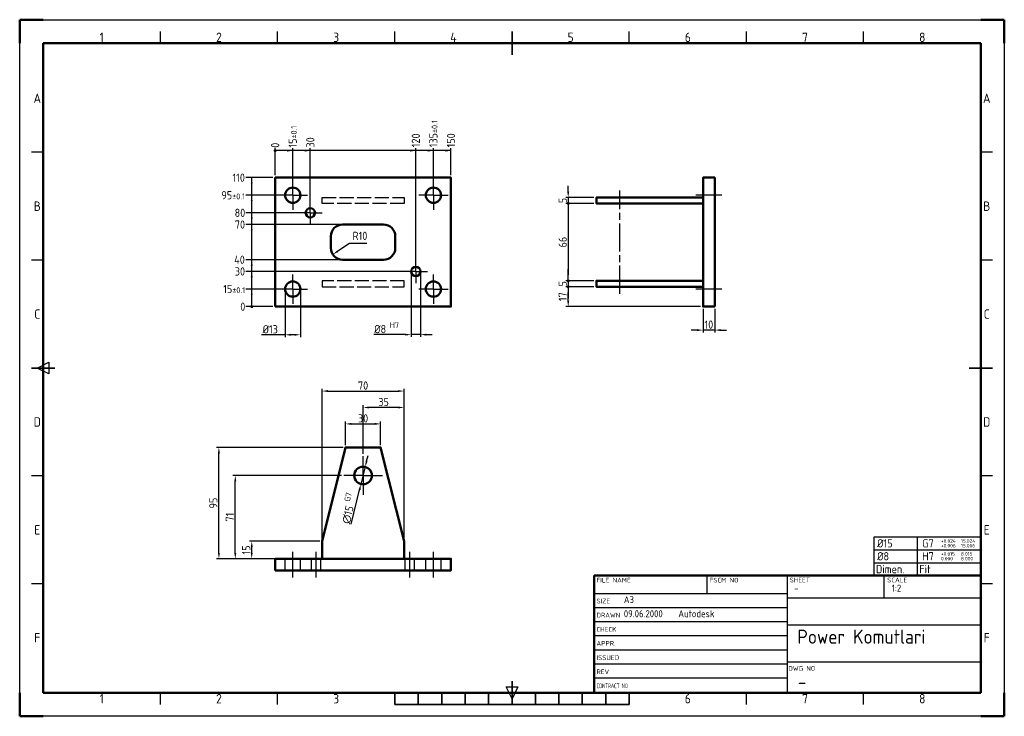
# Model space of a CAD drawing. Extents: x 0 to 840, y 0 to 594.
import ezdxf
from ezdxf.enums import TextEntityAlignment as Align

# ---------------------------------------------------------------- set-up
doc = ezdxf.new("R2010")
doc.units = 0
doc.header["$LTSCALE"] = 2
doc.linetypes.add('AM_ISO02W050', pattern=[7.5, 6, -1.5])
doc.linetypes.add('AM_ISO08W050', pattern=[18, 12, -1.5, 3, -1.5])
doc.layers.get('0').update_dxf_attribs({"linetype": 'CONTINUOUS'})
doc.layers.get('DEFPOINTS').update_dxf_attribs({"linetype": 'CONTINUOUS'})
for name, color, linetype, lineweight in [('AM_0', 7, 'CONTINUOUS', 50), ('AM_3', 6, 'AM_ISO02W050', 25), ('AM_5', 3, 'CONTINUOUS', 25), ('AM_7', 4, 'AM_ISO08W050', 25), ('AM_BOR', 7, 'CONTINUOUS', 50)]:
    doc.layers.add(name, color=color, linetype=linetype, lineweight=lineweight)
doc.styles.add('ACISOTS', font='isocp.shx', dxfattribs={"height": 1})
doc.styles.get("Standard").update_dxf_attribs({"font": 'ISOCP.SHX'})
doc.dimstyles.new('AM_ISO$4', dxfattribs={"dimtxt": 3.5, "dimasz": 2.5, "dimexe": 1, "dimexo": 1, "dimgap": 1.5, "dimtad": 1, "dimtoh": 1, "dimdsep": 46, "dimtxsty": 'Standard', "dimcen": 0, "dimclrd": 256, "dimclre": 256, "dimclrt": 2, "dimadec": 0, "dimazin": 2, "dimtp": 0.1, "dimtm": 0.1, "dimtfac": 0.71, "dimtdec": 3, "dimtofl": 0, "dimtmove": 0, "dimatfit": 0, "dimfxl": 1, "dimlwd": -1, "dimlwe": -1, "dimarcsym": 1})
doc.dimstyles.new('GEN-ISO', dxfattribs={"dimscale": 2, "dimtxt": 3.5, "dimasz": 2.5, "dimexe": 1, "dimexo": 1, "dimgap": 0.6, "dimtad": 1, "dimdsep": 46, "dimtxsty": 'Standard', "dimcen": 0, "dimclrd": 256, "dimclre": 256, "dimclrt": 2, "dimadec": 0, "dimazin": 0, "dimtp": 0.1, "dimtm": 0.1, "dimtfac": 0.71, "dimtdec": 3, "dimtmove": 0, "dimatfit": 3, "dimfxl": 1, "dimtzin": 0, "dimarcsym": 0})
doc.dimstyles.new('GEN-ISO$3', dxfattribs={"dimscale": 2, "dimtxt": 3.5, "dimasz": 2.5, "dimexe": 1, "dimexo": 1, "dimgap": 0.6, "dimtad": 1, "dimtoh": 1, "dimdsep": 46, "dimtxsty": 'Standard', "dimcen": 0, "dimclrd": 256, "dimclre": 256, "dimclrt": 2, "dimadec": 0, "dimazin": 0, "dimtp": 0.1, "dimtm": 0.1, "dimtfac": 0.71, "dimtdec": 3, "dimtofl": 0, "dimtmove": 0, "dimatfit": 0, "dimfxl": 1, "dimtzin": 0, "dimarcsym": 0})
doc.dimstyles.new('GEN-ISO$6', dxfattribs={"dimscale": 2, "dimtxt": 3.5, "dimasz": 2.5, "dimexe": 1, "dimexo": 1, "dimgap": 0.6, "dimtad": 0, "dimdsep": 46, "dimtxsty": 'Standard', "dimcen": 0, "dimclrd": 256, "dimclre": 256, "dimclrt": 2, "dimadec": 0, "dimazin": 0, "dimtp": 0.1, "dimtm": 0.1, "dimtfac": 0.71, "dimtdec": 3, "dimtofl": 0, "dimtmove": 0, "dimatfit": 3, "dimfxl": 1, "dimtzin": 0, "dimarcsym": 0})

# ---------------------------------------------------------------- blocks, each defined once
blk = doc.blocks.new('*D3')
at = {"layer": 'AM_5', "lineweight": -2}
for p, q in [((257.95, 151.33), (257.95, 279.33)), ((262.95, 277.33), (322.95, 277.33)), ((327.95, 151.33), (327.95, 279.33))]:
    blk.add_line(p, q, dxfattribs=at)
at = {"layer": 'AM_5'}
for points in [[(262.95, 278.16), (262.95, 276.5), (257.95, 277.33)], [(322.95, 278.16), (322.95, 276.5), (327.95, 277.33)]]:
    blk.add_solid(points, dxfattribs=at)
at = {"layer": 'DEFPOINTS', "color": 0}
for p in [(327.95, 277.33), (257.95, 149.33), (327.95, 149.33)]:
    blk.add_point(p, dxfattribs=at)
at = {"layer": 'AM_5', "color": 2, "insert": (292.95, 282.03), "char_height": 7, "attachment_point": 5}
blk.add_mtext('70', dxfattribs=at)
blk = doc.blocks.new('*D2')
at = {"layer": 'AM_5', "lineweight": -2}
for p, q in [((277.95, 231.33), (277.95, 251.33)), ((282.95, 249.33), (302.95, 249.33)), ((307.95, 231.33), (307.95, 251.33))]:
    blk.add_line(p, q, dxfattribs=at)
at = {"layer": 'AM_5'}
for points in [[(282.95, 250.16), (282.95, 248.5), (277.95, 249.33)], [(302.95, 250.16), (302.95, 248.5), (307.95, 249.33)]]:
    blk.add_solid(points, dxfattribs=at)
at = {"layer": 'DEFPOINTS', "color": 0}
for p in [(307.95, 249.33), (277.95, 229.33), (307.95, 229.33)]:
    blk.add_point(p, dxfattribs=at)
at = {"layer": 'AM_5', "color": 2, "insert": (292.95, 254.03), "char_height": 7, "attachment_point": 5}
blk.add_mtext('30', dxfattribs=at)
blk = doc.blocks.new('*D5')
at = {"layer": 'AM_5', "lineweight": -2}
for p, q in [((275.95, 229.33), (167.95, 229.33)), ((169.95, 139.33), (169.95, 224.33)), ((255.95, 134.33), (167.95, 134.33))]:
    blk.add_line(p, q, dxfattribs=at)
at = {"layer": 'AM_5'}
for points in [[(169.12, 224.33), (170.79, 224.33), (169.95, 229.33)], [(169.12, 139.33), (170.79, 139.33), (169.95, 134.33)]]:
    blk.add_solid(points, dxfattribs=at)
at = {"layer": 'DEFPOINTS', "color": 0}
for p in [(169.95, 229.33), (277.95, 229.33), (257.95, 134.33)]:
    blk.add_point(p, dxfattribs=at)
at = {"layer": 'AM_5', "color": 2, "insert": (165.25, 181.83), "char_height": 7, "attachment_point": 5, "rotation": 90}
blk.add_mtext('95', dxfattribs=at)
blk = doc.blocks.new('*D7')
at = {"layer": 'AM_5', "lineweight": -2}
for p, q in [((274.45, 205.33), (181.95, 205.33)), ((183.95, 139.33), (183.95, 200.33)), ((255.95, 134.33), (181.95, 134.33))]:
    blk.add_line(p, q, dxfattribs=at)
at = {"layer": 'AM_5'}
for points in [[(183.12, 200.33), (184.79, 200.33), (183.95, 205.33)], [(183.12, 139.33), (184.79, 139.33), (183.95, 134.33)]]:
    blk.add_solid(points, dxfattribs=at)
at = {"layer": 'DEFPOINTS', "color": 0}
for p in [(183.95, 205.33), (276.45, 205.33), (257.95, 134.33)]:
    blk.add_point(p, dxfattribs=at)
at = {"layer": 'AM_5', "color": 2, "insert": (179.25, 169.83), "char_height": 7, "attachment_point": 5, "rotation": 90}
blk.add_mtext('71', dxfattribs=at)
blk = doc.blocks.new('*D4')
at = {"layer": 'AM_5', "lineweight": -2}
for p, q in [((255.95, 149.33), (195.95, 149.33)), ((197.95, 139.33), (197.95, 144.33)), ((255.95, 134.33), (195.95, 134.33))]:
    blk.add_line(p, q, dxfattribs=at)
at = {"layer": 'AM_5'}
for points in [[(197.12, 144.33), (198.79, 144.33), (197.95, 149.33)], [(197.12, 139.33), (198.79, 139.33), (197.95, 134.33)]]:
    blk.add_solid(points, dxfattribs=at)
at = {"layer": 'DEFPOINTS', "color": 0}
for p in [(197.95, 149.33), (257.95, 149.33), (257.95, 134.33)]:
    blk.add_point(p, dxfattribs=at)
at = {"layer": 'AM_5', "color": 2, "insert": (193.25, 141.83), "char_height": 7, "attachment_point": 5, "rotation": 90}
blk.add_mtext('15', dxfattribs=at)
blk = doc.blocks.new('*D6')
at = {"layer": 'AM_5', "lineweight": -2}
for p, q in [((292.95, 223.83), (292.95, 265.33)), ((322.95, 263.33), (297.95, 263.33)), ((327.95, 151.33), (327.95, 265.33))]:
    blk.add_line(p, q, dxfattribs=at)
at = {"layer": 'AM_5'}
for points in [[(297.95, 264.16), (297.95, 262.5), (292.95, 263.33)], [(322.95, 264.16), (322.95, 262.5), (327.95, 263.33)]]:
    blk.add_solid(points, dxfattribs=at)
at = {"layer": 'DEFPOINTS', "color": 0}
for p in [(292.95, 263.33), (292.95, 221.83), (327.95, 149.33)]:
    blk.add_point(p, dxfattribs=at)
at = {"layer": 'AM_5', "color": 2, "insert": (310.45, 268.03), "char_height": 7, "attachment_point": 5}
blk.add_mtext('35', dxfattribs=at)
blk = doc.blocks.new('*D21')
at = {"layer": 'AM_5', "lineweight": -2}
blk.add_line((367.95, 461.33), (367.95, 484.33), dxfattribs=at)
at = {"layer": 'DEFPOINTS', "color": 0}
for p in [(367.95, 484.33), (217.95, 459.33), (367.95, 459.33)]:
    blk.add_point(p, dxfattribs=at)
at = {"layer": 'AM_5', "color": 2, "insert": (367.95, 491.13), "char_height": 7, "attachment_point": 5, "rotation": 90}
blk.add_mtext('150', dxfattribs=at)
blk = doc.blocks.new('*D20')
at = {"layer": 'AM_5', "lineweight": -2}
blk.add_line((352.95, 446.33), (352.95, 484.33), dxfattribs=at)
at = {"layer": 'DEFPOINTS', "color": 0}
for p in [(352.95, 484.33), (217.95, 459.33), (352.95, 444.33)]:
    blk.add_point(p, dxfattribs=at)
at = {"layer": 'AM_5', "color": 2, "insert": (352.95, 496.75), "char_height": 7, "attachment_point": 5, "rotation": 90}
blk.add_mtext('135{}{\\H0.71x;\\C3;%%p0.1}', dxfattribs=at)
blk = doc.blocks.new('*D19')
at = {"layer": 'AM_5', "lineweight": -2}
blk.add_line((337.95, 381.33), (337.95, 484.33), dxfattribs=at)
at = {"layer": 'DEFPOINTS', "color": 0}
for p in [(337.95, 484.33), (217.95, 459.33), (337.95, 379.33)]:
    blk.add_point(p, dxfattribs=at)
at = {"layer": 'AM_5', "color": 2, "insert": (337.95, 491.13), "char_height": 7, "attachment_point": 5, "rotation": 90}
blk.add_mtext('120', dxfattribs=at)
blk = doc.blocks.new('*D18')
at = {"layer": 'AM_5', "lineweight": -2}
blk.add_line((247.95, 431.33), (247.95, 484.33), dxfattribs=at)
at = {"layer": 'DEFPOINTS', "color": 0}
for p in [(247.95, 484.33), (217.95, 459.33), (247.95, 429.33)]:
    blk.add_point(p, dxfattribs=at)
at = {"layer": 'AM_5', "color": 2, "insert": (247.95, 489.38), "char_height": 7, "attachment_point": 5, "rotation": 90}
blk.add_mtext('30', dxfattribs=at)
blk = doc.blocks.new('*D17')
at = {"layer": 'AM_5', "lineweight": -2}
blk.add_line((232.95, 446.33), (232.95, 484.33), dxfattribs=at)
at = {"layer": 'DEFPOINTS', "color": 0}
for p in [(232.95, 484.33), (217.95, 459.33), (232.95, 444.33)]:
    blk.add_point(p, dxfattribs=at)
at = {"layer": 'AM_5', "color": 2, "insert": (232.95, 494.3), "char_height": 7, "attachment_point": 5, "rotation": 90}
blk.add_mtext('15{}{\\H0.71x;\\C3;%%p0.1}', dxfattribs=at)
blk = doc.blocks.new('*D22')
at = {"layer": 'AM_5', "lineweight": -2}
blk.add_line((217.95, 461.33), (217.95, 484.33), dxfattribs=at)
at = {"layer": 'DEFPOINTS', "color": 0}
for p in [(217.95, 484.33), (217.95, 459.33), (217.95, 459.33)]:
    blk.add_point(p, dxfattribs=at)
at = {"layer": 'AM_5', "color": 2, "insert": (217.95, 486.94), "char_height": 7, "attachment_point": 5, "rotation": 90}
blk.add_mtext('0', dxfattribs=at)
blk = doc.blocks.new('*D15')
at = {"layer": 'AM_5', "lineweight": -2}
blk.add_line((335.95, 379.33), (192.95, 379.33), dxfattribs=at)
at = {"layer": 'DEFPOINTS', "color": 0}
for p in [(192.95, 379.33), (337.95, 379.33), (217.95, 349.33)]:
    blk.add_point(p, dxfattribs=at)
at = {"layer": 'AM_5', "color": 2, "insert": (187.9, 379.33), "char_height": 7, "attachment_point": 5}
blk.add_mtext('30', dxfattribs=at)
blk = doc.blocks.new('*D14')
at = {"layer": 'AM_5', "lineweight": -2}
blk.add_line((273.45, 389.33), (192.95, 389.33), dxfattribs=at)
at = {"layer": 'DEFPOINTS', "color": 0}
for p in [(192.95, 389.33), (275.45, 389.33), (217.95, 349.33)]:
    blk.add_point(p, dxfattribs=at)
at = {"layer": 'AM_5', "color": 2, "insert": (187.55, 389.33), "char_height": 7, "attachment_point": 5}
blk.add_mtext('40', dxfattribs=at)
blk = doc.blocks.new('*D13')
at = {"layer": 'AM_5', "lineweight": -2}
blk.add_line((273.45, 419.33), (192.95, 419.33), dxfattribs=at)
at = {"layer": 'DEFPOINTS', "color": 0}
for p in [(192.95, 419.33), (275.45, 419.33), (217.95, 349.33)]:
    blk.add_point(p, dxfattribs=at)
at = {"layer": 'AM_5', "color": 2, "insert": (187.9, 419.33), "char_height": 7, "attachment_point": 5}
blk.add_mtext('70', dxfattribs=at)
blk = doc.blocks.new('*D12')
at = {"layer": 'AM_5', "lineweight": -2}
blk.add_line((245.95, 429.33), (192.95, 429.33), dxfattribs=at)
at = {"layer": 'DEFPOINTS', "color": 0}
for p in [(192.95, 429.33), (247.95, 429.33), (217.95, 349.33)]:
    blk.add_point(p, dxfattribs=at)
at = {"layer": 'AM_5', "color": 2, "insert": (187.9, 429.33), "char_height": 7, "attachment_point": 5}
blk.add_mtext('80', dxfattribs=at)
blk = doc.blocks.new('*D11')
at = {"layer": 'AM_5', "lineweight": -2}
blk.add_line((230.95, 444.33), (192.95, 444.33), dxfattribs=at)
at = {"layer": 'DEFPOINTS', "color": 0}
for p in [(192.95, 444.33), (232.95, 444.33), (217.95, 349.33)]:
    blk.add_point(p, dxfattribs=at)
at = {"layer": 'AM_5', "color": 2, "insert": (182.14, 444.33), "char_height": 7, "attachment_point": 5}
blk.add_mtext('95{}{\\H0.71x;\\C3;%%p0.1}', dxfattribs=at)
blk = doc.blocks.new('*D10')
at = {"layer": 'AM_5', "lineweight": -2}
blk.add_line((215.95, 459.33), (192.95, 459.33), dxfattribs=at)
at = {"layer": 'DEFPOINTS', "color": 0}
for p in [(192.95, 459.33), (217.95, 459.33), (217.95, 349.33)]:
    blk.add_point(p, dxfattribs=at)
at = {"layer": 'AM_5', "color": 2, "insert": (186.85, 459.33), "char_height": 7, "attachment_point": 5}
blk.add_mtext('110', dxfattribs=at)
blk = doc.blocks.new('*D16')
at = {"layer": 'AM_5', "lineweight": -2}
blk.add_line((230.95, 364.33), (192.95, 364.33), dxfattribs=at)
at = {"layer": 'DEFPOINTS', "color": 0}
for p in [(192.95, 364.33), (232.95, 364.33), (217.95, 349.33)]:
    blk.add_point(p, dxfattribs=at)
at = {"layer": 'AM_5', "color": 2, "insert": (182.98, 364.33), "char_height": 7, "attachment_point": 5}
blk.add_mtext('15{}{\\H0.71x;\\C3;%%p0.1}', dxfattribs=at)
blk = doc.blocks.new('*D9')
at = {"layer": 'AM_5', "lineweight": -2}
blk.add_line((215.95, 349.33), (192.95, 349.33), dxfattribs=at)
at = {"layer": 'DEFPOINTS', "color": 0}
for p in [(192.95, 349.33), (217.95, 349.33), (217.95, 349.33)]:
    blk.add_point(p, dxfattribs=at)
at = {"layer": 'AM_5', "color": 2, "insert": (190.35, 349.33), "char_height": 7, "attachment_point": 5}
blk.add_mtext('0', dxfattribs=at)
blk = doc.blocks.new('*D8')
at = {"layer": 'AM_5', "lineweight": -2}
for p, q in [((582.95, 347.33), (582.95, 327.33)), ((592.95, 347.33), (592.95, 327.33)), ((577.95, 329.33), (572.95, 329.33)), ((592.95, 329.33), (582.95, 329.33)), ((597.95, 329.33), (602.95, 329.33))]:
    blk.add_line(p, q, dxfattribs=at)
at = {"layer": 'AM_5'}
for points in [[(577.95, 330.16), (577.95, 328.5), (582.95, 329.33)], [(597.95, 330.16), (597.95, 328.5), (592.95, 329.33)]]:
    blk.add_solid(points, dxfattribs=at)
at = {"layer": 'DEFPOINTS', "color": 0}
for p in [(582.95, 349.33), (592.95, 349.33), (582.95, 329.33)]:
    blk.add_point(p, dxfattribs=at)
at = {"layer": 'AM_5', "color": 2, "insert": (587.95, 334.03), "char_height": 7, "attachment_point": 5}
blk.add_mtext('10', dxfattribs=at)
blk = doc.blocks.new('ISO_A3')
for p, q in [((410, 287), (10, 287)), ((10, 287), (10, 10)), ((410, 10), (410, 287)), ((10, 10), (410, 10))]:
    blk.add_line(p, q)
at = {"layer": 'AM_BOR'}
for p, q in [((10, 297), (0, 297)), ((0, 297), (0, 287)), ((420, 297), (410, 297)), ((420, 287), (420, 297)), ((0, 0), (0, 10)), ((420, 0), (420, 10)), ((0, 0), (10, 0)), ((420, 0), (410, 0))]:
    blk.add_line(p, q, dxfattribs=at)
at = {"layer": 'AM_BOR', "color": 1, "lineweight": 25}
for p, q in [((0, 297), (420, 297)), ((0, 0), (0, 297)), ((420, 297), (420, 0)), ((60, 287), (60, 292)), ((110, 287), (110, 292)), ((160, 287), (160, 292)), ((260, 287), (260, 292)), ((310, 287), (310, 292)), ((360, 287), (360, 292)), ((10, 240.5), (5, 240.5)), ((415, 240.5), (410, 240.5)), ((10, 194.5), (5, 194.5)), ((415, 194.5), (410, 194.5)), ((7.5, 148.5), (12.5, 151)), ((12.5, 146), (7.5, 148.5)), ((12.5, 151), (12.5, 146)), ((10, 102.5), (5, 102.5)), ((415, 102.5), (410, 102.5)), ((10, 56.5), (5, 56.5)), ((415, 56.5), (410, 56.5)), ((60, 5), (60, 10)), ((110, 5), (110, 10)), ((210, 7.5), (207.5, 12.5)), ((207.5, 12.5), (212.5, 12.5)), ((212.5, 12.5), (210, 7.5)), ((310, 5), (310, 10)), ((360, 5), (360, 10)), ((420, 0), (0, 0))]:
    blk.add_line(p, q, dxfattribs=at)
at = {"layer": 'AM_BOR', "color": 2, "lineweight": 35}
for p, q in [((210, 282), (210, 292)), ((5, 148.5), (15, 148.5)), ((405, 148.5), (415, 148.5)), ((210, 5), (210, 15)), ((160, 5), (160, 10)), ((170, 5), (170, 10)), ((180, 5), (180, 10)), ((190, 5), (190, 10)), ((200, 5), (200, 10)), ((220, 5), (220, 10)), ((230, 5), (230, 10)), ((240, 5), (240, 10)), ((250, 5), (250, 10)), ((260, 5), (260, 10)), ((160, 5), (260, 5))]:
    blk.add_line(p, q, dxfattribs=at)
at = {"layer": 'AM_BOR', "color": 1, "lineweight": 25, "style": 'ACISOTS'}
for s, p in [('1', (35, 289.5)), ('2', (85, 289.5)), ('3', (135, 289.5)), ('4', (185, 289.5)), ('5', (235, 289.5)), ('6', (285, 289.5)), ('7', (335, 289.5)), ('8', (385, 289.5)), ('A', (7.5, 263.5)), ('A', (412.5, 263.5)), ('B', (7.5, 217.5)), ('B', (412.5, 217.5)), ('C', (7.5, 171.5)), ('C', (412.5, 171.5)), ('D', (7.5, 125.5)), ('D', (412.5, 125.5)), ('E', (7.5, 79.5)), ('E', (412.5, 79.5)), ('F', (7.5, 33.5)), ('F', (412.5, 33.5)), ('1', (35, 7.5)), ('2', (85, 7.5)), ('3', (135, 7.5)), ('6', (285, 7.5)), ('7', (335, 7.5)), ('8', (385, 7.5))]:
    blk.add_text(s, height=4, dxfattribs=at).set_placement(p, align=Align.MIDDLE)
blk = doc.blocks.new('ISO_TITLEA')
for p, q in [((-165, 0), (-165, 50)), ((0, 50), (-165, 50)), ((0, 0), (0, 50)), ((0, 0), (-165, 0))]:
    blk.add_line(p, q)
at = {"layer": 'AM_BOR', "color": 1, "lineweight": 25}
for p, q in [((-116.86, 50), (-116.86, 42.38)), ((-82.5, 0), (-82.5, 50)), ((-41.25, 40.35), (-41.25, 50)), ((-165, 42.38), (-82.5, 42.38)), ((-165, 42), (-165, 30)), ((0, 40.35), (-82.5, 40.35)), ((-165, 36.38), (-82.5, 36.38)), ((-165, 30.38), (-82.5, 30.38)), ((-82.5, 29.01), (0, 29.01)), ((-165, 24.38), (-82.5, 24.38)), ((-165, 18.38), (-82.5, 18.38)), ((-82.5, 13.29), (0, 13.29)), ((-165, 12.38), (-82.5, 12.38)), ((-165, 6.38), (-82.5, 6.38))]:
    blk.add_line(p, q, dxfattribs=at)
at = {"layer": 'AM_BOR', "color": 1, "lineweight": 25, "style": 'ACISOTS'}
for s, p in [('FILE NAME', (-163.97, 47.04)), ('FSCM NO', (-115.7, 47.04)), ('SHEET', (-81.55, 47.11)), ('SCALE', (-39.97, 47.11)), ('SIZE', (-163.97, 38.14)), ('DRAWN', (-163.97, 32.14)), ('CHECK', (-163.97, 26.05)), ('APPR.', (-163.97, 20.08)), ('ISSUED', (-163.97, 13.99)), ('REV', (-163.97, 7.99)), ('DWG NO', (-82.12, 9.41))]:
    blk.add_text(s, height=2, dxfattribs=at).set_placement(p)
at = {"layer": 'AM_BOR', "color": 1, "lineweight": 25, "style": 'ACISOTS', "width": 0.683519}
blk.add_text('CONTRACT NO', height=2, dxfattribs=at).set_placement((-163.97, 1.99))
at = {"layer": 'AM_BOR', "color": 2, "lineweight": 35, "style": 'ACISOTS'}
for tag, p, height in [('GEN-TITLE-DWG{13.6}', (-161.69, 43.04), 3), ('GEN-TITLE-FSCM{8.6}', (-113.32, 43.04), 3), ('GEN-TITLE-SHEET{11.8}', (-79.67, 43.11), 3), ('GEN-TITLE-SCA{12.7}', (-38.05, 43.13), 3), ('GEN-TITLE-SIZ{22.6}', (-152.3, 38.23), 3), ('GEN-TITLE-DAT{7.1}', (-152.3, 32.23), 3), ('GEN-TITLE-NAME{14.9}', (-129.04, 32.23), 3), ('GEN-TITLE-DACT{21}', (-78.21, 33.14), 3.5), ('GEN-TITLE-CHKD{7.1}', (-152.3, 26.14), 3), ('GEN-TITLE-CHKM{14.9}', (-129.04, 26.14), 3), ('GEN-TITLE-DES1{12.3}', (-78.24, 20.94), 6), ('GEN-TITLE-APPD{7.1}', (-152.3, 20.17), 3), ('GEN-TITLE-APPM{14.9}', (-129.04, 20.17), 3), ('GEN-TITLE-ISSD{7.1}', (-152.3, 14.08), 3), ('GEN-TITLE-ISSM{14.9}', (-129.04, 14.08), 3), ('GEN-TITLE-DES2{24.5}', (-78.21, 15.44), 3), ('GEN-TITLE-REV{22.6}', (-152.3, 8.08), 3), ('GEN-TITLE-CTRN{19.4}', (-152.3, 2.08), 3.5)]:
    blk.add_attdef(tag, p, '', height=height, dxfattribs=at)
at = {"layer": 'AM_BOR', "style": 'ACISOTS'}
blk.add_attdef('GEN-TITLE-NR{12.3}', (-78.08, 1.63), '', height=6, dxfattribs=at)
blk = doc.blocks.new('GENDOT')
blk.add_line((0, 0), (-1, 0))
blk.add_lwpolyline([(-0.125, 0, 0.25, 0.25, 1), (0.125, 0, 0.25, 0.25, 1)], format="xyseb", close=True)
blk = doc.blocks.new('*D23')
at = {"layer": 'AM_5', "lineweight": -2}
for p, q in [((489.95, 366.33), (465.95, 366.33)), ((467.95, 354.33), (467.95, 361.33)), ((580.95, 349.33), (465.95, 349.33))]:
    blk.add_line(p, q, dxfattribs=at)
at = {"layer": 'AM_5'}
blk.add_solid([(467.12, 354.33), (468.79, 354.33), (467.95, 349.33)], dxfattribs=at)
at = {"layer": 'DEFPOINTS', "color": 0}
for p in [(467.95, 366.33), (491.95, 366.33), (582.95, 349.33)]:
    blk.add_point(p, dxfattribs=at)
at = {"layer": 'AM_5', "lineweight": -2, "xscale": 5, "yscale": 5, "zscale": 5, "rotation": 90}
blk.add_blockref('GENDOT', (467.95, 366.33), dxfattribs=at)
at = {"layer": 'AM_5', "color": 2, "insert": (463.25, 357.83), "char_height": 7, "attachment_point": 5, "rotation": 90}
blk.add_mtext('17', dxfattribs=at)
blk = doc.blocks.new('*D24')
at = {"layer": 'AM_5', "lineweight": -2}
for p, q in [((467.95, 376.33), (467.95, 381.33)), ((489.95, 371.33), (465.95, 371.33)), ((467.95, 371.33), (467.95, 366.33)), ((489.95, 366.33), (465.95, 366.33)), ((467.95, 361.33), (467.95, 356.33))]:
    blk.add_line(p, q, dxfattribs=at)
at = {"layer": 'DEFPOINTS', "color": 0}
for p in [(491.95, 371.33), (467.95, 366.33), (491.95, 366.33)]:
    blk.add_point(p, dxfattribs=at)
at = {"layer": 'AM_5', "lineweight": -2, "xscale": 5, "yscale": 5, "zscale": 5}
for p, rotation in [((467.95, 371.33), 270), ((467.95, 366.33), 90)]:
    blk.add_blockref('GENDOT', p, dxfattribs=dict(at, rotation=rotation))
at = {"layer": 'AM_5', "color": 2, "insert": (463.25, 368.83), "char_height": 7, "attachment_point": 5, "rotation": 90}
blk.add_mtext('5', dxfattribs=at)
blk = doc.blocks.new('*D26')
at = {"layer": 'AM_5', "lineweight": -2}
for p, q in [((489.95, 437.33), (465.95, 437.33)), ((467.95, 432.33), (467.95, 376.33)), ((489.95, 371.33), (465.95, 371.33))]:
    blk.add_line(p, q, dxfattribs=at)
at = {"layer": 'DEFPOINTS', "color": 0}
for p in [(491.95, 437.33), (467.95, 371.33), (491.95, 371.33)]:
    blk.add_point(p, dxfattribs=at)
at = {"layer": 'AM_5', "lineweight": -2, "xscale": 5, "yscale": 5, "zscale": 5}
for p, rotation in [((467.95, 437.33), 90), ((467.95, 371.33), 270)]:
    blk.add_blockref('GENDOT', p, dxfattribs=dict(at, rotation=rotation))
at = {"layer": 'AM_5', "color": 2, "insert": (463.25, 404.33), "char_height": 7, "attachment_point": 5, "rotation": 90}
blk.add_mtext('66', dxfattribs=at)
blk = doc.blocks.new('*D27')
at = {"layer": 'AM_5', "lineweight": -2}
for p, q in [((467.95, 447.33), (467.95, 452.33)), ((489.95, 442.33), (465.95, 442.33)), ((489.95, 437.33), (465.95, 437.33)), ((467.95, 442.33), (467.95, 437.33)), ((467.95, 432.33), (467.95, 427.33))]:
    blk.add_line(p, q, dxfattribs=at)
at = {"layer": 'AM_5'}
blk.add_solid([(467.12, 447.33), (468.79, 447.33), (467.95, 442.33)], dxfattribs=at)
at = {"layer": 'DEFPOINTS', "color": 0}
for p in [(467.95, 437.33), (491.95, 442.33), (491.95, 437.33)]:
    blk.add_point(p, dxfattribs=at)
at = {"layer": 'AM_5', "lineweight": -2, "xscale": 5, "yscale": 5, "zscale": 5, "rotation": 90}
blk.add_blockref('GENDOT', (467.95, 437.33), dxfattribs=at)
at = {"layer": 'AM_5', "color": 2, "insert": (463.25, 439.83), "char_height": 7, "attachment_point": 5, "rotation": 90}
blk.add_mtext('5', dxfattribs=at)
blk = doc.blocks.new('*D28')
at = {"layer": 'AM_5', "lineweight": -2}
for p, q in [((295.95, 217.47), (297.15, 222.32)), ((294.75, 212.61), (291.15, 198.05)), ((282.67, 163.72), (289.96, 193.19))]:
    blk.add_line(p, q, dxfattribs=at)
at = {"layer": 'AM_5'}
for points in [[(295.14, 217.67), (296.76, 217.27), (294.75, 212.61)], [(289.15, 193.39), (290.76, 193), (291.15, 198.05)]]:
    blk.add_solid(points, dxfattribs=at)
at = {"layer": 'DEFPOINTS', "color": 0}
for p in [(294.75, 212.61), (291.15, 198.05)]:
    blk.add_point(p, dxfattribs=at)
at = {"layer": 'AM_5', "color": 2, "insert": (281.15, 177.16), "char_height": 7, "attachment_point": 5, "rotation": 76.1244}
blk.add_mtext('\\A1;∅15{}{\\H0.7x;\\C3;\\S G7^  ;} ', dxfattribs=at)
blk = doc.blocks.new('*D29')
at = {"layer": 'AM_5', "lineweight": -2}
for p, q in [((226.45, 362.33), (226.45, 323.33)), ((239.45, 362.33), (239.45, 323.33)), ((226.45, 325.33), (206.16, 325.33)), ((234.45, 325.33), (231.45, 325.33))]:
    blk.add_line(p, q, dxfattribs=at)
at = {"layer": 'AM_5'}
for points in [[(231.45, 326.16), (231.45, 324.5), (226.45, 325.33)], [(234.45, 326.16), (234.45, 324.5), (239.45, 325.33)]]:
    blk.add_solid(points, dxfattribs=at)
at = {"layer": 'DEFPOINTS', "color": 0}
for p in [(226.45, 364.33), (239.45, 364.33), (226.45, 325.33)]:
    blk.add_point(p, dxfattribs=at)
at = {"layer": 'AM_5', "color": 2, "insert": (213.81, 330.03), "char_height": 7, "attachment_point": 5}
blk.add_mtext('%%c13', dxfattribs=at)
blk = doc.blocks.new('*D30')
at = {"layer": 'AM_5', "lineweight": -2}
for p, q in [((333.95, 377.33), (333.95, 323.46)), ((341.95, 377.33), (341.95, 323.46)), ((328.95, 325.46), (302.09, 325.46)), ((341.95, 325.46), (333.95, 325.46)), ((346.95, 325.46), (351.95, 325.46))]:
    blk.add_line(p, q, dxfattribs=at)
at = {"layer": 'AM_5'}
for points in [[(328.95, 326.29), (328.95, 324.63), (333.95, 325.46)], [(346.95, 326.29), (346.95, 324.63), (341.95, 325.46)]]:
    blk.add_solid(points, dxfattribs=at)
at = {"layer": 'DEFPOINTS', "color": 0}
for p in [(333.95, 379.33), (341.95, 379.33), (341.95, 325.46)]:
    blk.add_point(p, dxfattribs=at)
at = {"layer": 'AM_5', "color": 2, "insert": (313.02, 330.16), "char_height": 7, "attachment_point": 5}
blk.add_mtext('\\A1;%%c8{}{\\H0.7x;\\C3;\\S H7^  ;} ', dxfattribs=at)
blk = doc.blocks.new('am_fitslist_br0')
at = {"color": 0}
for p, q in [((-45.5, 0), (0, 0)), ((-45.5, -5.5), (-45.5, 0)), ((-27, -5.5), (-27, 0)), ((0, 0), (0, -5.5)), ((0, -5.5), (-45.5, -5.5))]:
    blk.add_line(p, q, dxfattribs=at)
for s, p in [('Dimen.', (-44.75, -4.5)), ('Fit     ', (-26.25, -4.5))]:
    blk.add_text(s, height=3.5, dxfattribs=at).set_placement(p)
blk = doc.blocks.new('am_fitslist_br1')
at = {"color": 0}
for p, q in [((-45.5, -5.5), (-45.5, 0)), ((-45.5, 0), (0, 0)), ((-27, -5.5), (-27, 0)), ((0, 0), (0, -5.5))]:
    blk.add_line(p, q, dxfattribs=at)
for tag, p in [('0GEFTOL{4.5}', (-44.25, -4.5)), ('1GEFTOL{1.8}', (-25, -4.5))]:
    blk.add_attdef(tag, p, '', height=3.5, dxfattribs=at)
at = {"color": 3}
for tag, p in [('3GEFTOL{5}', (-17, -4.5)), ('2GEFTOL{5}', (-17, -2.5)), ('4GEFTOL{5}', (-8.5, -2.5)), ('5GEFTOL{5}', (-8.5, -4.5))]:
    blk.add_attdef(tag, p, '', height=1.5, dxfattribs=at)
blk = doc.blocks.new('*D41')
at = {"layer": 'AM_5'}
for p, q in [((281.31, 403.19), (271.28, 396.58)), ((296.22, 403.19), (281.31, 403.19))]:
    blk.add_line(p, q, dxfattribs=at)
blk.add_solid([(270.82, 397.28), (271.73, 395.88), (267.1, 393.83)], dxfattribs=at)
at = {"layer": 'DEFPOINTS', "color": 0}
for p in [(275.45, 399.33), (267.1, 393.83)]:
    blk.add_point(p, dxfattribs=at)
at = {"layer": 'AM_5', "color": 2, "insert": (290.27, 409.69), "char_height": 7, "attachment_point": 5}
blk.add_mtext('R10', dxfattribs=at)

msp = doc.modelspace()

# ---------------------------------------------------------------- linework, layer by layer
at = {"layer": 'AM_0'}
for p, q in [((310.453, 419.33), (275.453, 419.33)), ((265.453, 409.33), (265.453, 399.33)), ((320.453, 399.33), (320.453, 409.33)), ((275.453, 389.33), (310.453, 389.33))]:
    msp.add_line(p, q, dxfattribs=at)
for points in [[(217.953, 349.33), (367.953, 349.33), (367.953, 459.33), (217.953, 459.33)], [(592.953, 349.33), (592.953, 459.33), (582.953, 459.33), (582.953, 349.33)], [(582.953, 437.33), (582.953, 442.33), (491.953, 442.33), (491.953, 437.33)], [(582.953, 371.33), (582.953, 366.33), (491.953, 366.33), (491.953, 371.33)], [(327.953, 134.33), (257.953, 134.33), (257.953, 149.33), (277.953, 229.33), (307.953, 229.33), (327.953, 149.33)], [(217.953, 124.33), (367.953, 124.33), (367.953, 134.33), (217.953, 134.33)]]:
    msp.add_lwpolyline(points, close=True, dxfattribs=at)
for centre, radius in [((232.953, 444.33), 6.5), ((352.953, 444.33), 6.5), ((247.953, 429.33), 4), ((337.953, 379.33), 4), ((232.953, 364.33), 6.5), ((352.953, 364.33), 6.5), ((292.953, 205.33), 7.5)]:
    msp.add_circle(centre, radius, dxfattribs=at)
for centre, start, end in [((275.453, 409.33), 90, 180), ((310.453, 409.33), 0, 90), ((275.453, 399.33), 180, 270), ((310.453, 399.33), 270, 0)]:
    msp.add_arc(centre, 10, start, end, dxfattribs=at)
at = {"layer": 'AM_3'}
for p, q in [((226.453, 124.33), (226.453, 134.313)), ((239.453, 124.33), (239.453, 134.313)), ((248.953, 124.33), (248.953, 134.313)), ((256.953, 124.33), (256.953, 134.313)), ((328.953, 124.33), (328.953, 134.313)), ((336.953, 124.33), (336.953, 134.313)), ((346.453, 124.33), (346.453, 134.313)), ((359.453, 124.33), (359.453, 134.313))]:
    msp.add_line(p, q, dxfattribs=at)
for points in [[(257.953, 442.33), (327.953, 442.33), (327.953, 437.33), (257.953, 437.33)], [(257.953, 366.33), (327.953, 366.33), (327.953, 371.33), (257.953, 371.33)]]:
    msp.add_lwpolyline(points, close=True, dxfattribs=at)
at = {"layer": 'AM_5'}
for p, q in [((367.953, 482.33), (217.953, 482.33)), ((197.953, 349.33), (197.953, 459.33))]:
    msp.add_line(p, q, dxfattribs=at)
at = {"layer": 'AM_5', "const_width": 1.25}
for points in [[(217.328, 482.33, 1), (218.578, 482.33, 1)], [(197.328, 349.33, 1), (198.578, 349.33, 1)]]:
    msp.add_lwpolyline(points, format="xyb", close=True, dxfattribs=at)
at = {"layer": 'AM_5'}
for points in [[(232.953, 482.33), (232.953, 482.33), (228.021, 481.509), (228.021, 483.151)], [(247.953, 482.33), (247.953, 482.33), (243.021, 481.509), (243.021, 483.151)], [(337.953, 482.33), (337.953, 482.33), (333.021, 481.509), (333.021, 483.151)], [(352.953, 482.33), (352.953, 482.33), (348.021, 481.509), (348.021, 483.151)], [(367.953, 482.33), (367.953, 482.33), (363.021, 481.509), (363.021, 483.151)], [(197.953, 459.33), (197.953, 459.33), (198.774, 454.398), (197.132, 454.398)], [(197.953, 444.33), (197.953, 444.33), (198.774, 439.398), (197.132, 439.398)], [(197.953, 429.33), (197.953, 429.33), (198.774, 424.398), (197.132, 424.398)], [(197.953, 419.33), (197.953, 419.33), (198.774, 414.398), (197.132, 414.398)], [(197.953, 389.33), (197.953, 389.33), (198.774, 384.398), (197.132, 384.398)], [(197.953, 379.33), (197.953, 379.33), (198.774, 374.398), (197.132, 374.398)], [(197.953, 364.33), (197.953, 364.33), (198.774, 359.398), (197.132, 359.398)]]:
    msp.add_solid(points, dxfattribs=at)
at = {"layer": 'AM_7'}
for p, q in [((232.953, 444.33), (232.953, 456.83)), ((352.953, 444.33), (352.953, 456.83)), ((511.953, 360.33), (511.953, 448.33)), ((232.953, 444.33), (220.453, 444.33)), ((232.953, 444.33), (232.953, 431.83)), ((232.953, 444.33), (245.453, 444.33)), ((247.953, 429.33), (247.953, 439.33)), ((352.953, 444.33), (340.453, 444.33)), ((352.953, 444.33), (365.453, 444.33)), ((352.953, 444.33), (352.953, 431.83)), ((598.945, 444.33), (576.961, 444.33)), ((247.953, 429.33), (237.953, 429.33)), ((247.953, 429.33), (257.953, 429.33)), ((247.953, 429.33), (247.953, 419.33)), ((337.953, 379.33), (337.953, 389.33)), ((337.953, 379.33), (327.953, 379.33)), ((337.953, 379.33), (347.953, 379.33)), ((337.953, 379.33), (337.953, 369.33)), ((232.953, 364.33), (232.953, 376.83)), ((352.953, 364.33), (352.953, 376.83)), ((232.953, 364.33), (220.453, 364.33)), ((232.953, 364.33), (245.453, 364.33)), ((232.953, 364.33), (232.953, 351.83)), ((352.953, 364.33), (340.453, 364.33)), ((352.953, 364.33), (365.453, 364.33)), ((352.953, 364.33), (352.953, 351.83)), ((598.945, 364.33), (576.961, 364.33)), ((292.953, 205.33), (292.953, 221.83)), ((292.953, 205.33), (276.453, 205.33)), ((292.953, 205.33), (292.953, 188.83)), ((292.953, 205.33), (309.453, 205.33)), ((232.953, 118.33), (232.953, 140.313)), ((252.953, 118.33), (252.953, 140.313)), ((332.953, 118.33), (332.953, 140.313)), ((352.953, 118.33), (352.953, 140.313))]:
    msp.add_line(p, q, dxfattribs=at)

# ---------------------------------------------------------------- block references
at = {"layer": 'AM_0', "lineweight": 0, "xscale": 2, "yscale": 2, "zscale": 2}
msp.add_blockref('ISO_A3', (0, 0), dxfattribs=at)
msp.add_blockref('ISO_TITLEA', (820, 20), dxfattribs=at).add_auto_attribs({'GEN-TITLE-SCA{12.7}': '1:2', 'GEN-TITLE-NR{12.3}': '-', 'GEN-TITLE-SHEET{11.8}': '-', 'GEN-TITLE-DES1{12.3}': 'Power Komutlari', 'GEN-TITLE-DAT{7.1}': '09.06.2000', 'GEN-TITLE-SIZ{22.6}': 'A3', 'GEN-TITLE-NAME{14.9}': 'Autodesk'})
at = {"layer": 'AM_5', "color": 2, "lineweight": 0, "xscale": 2, "yscale": 2, "zscale": 2}
for p, values in [((820, 152.98), {'0GEFTOL{4.5}': '%%c15', '5GEFTOL{5}': '15.006', '4GEFTOL{5}': '15.024', '3GEFTOL{5}': '+0.006', '1GEFTOL{1.8}': 'G7', '2GEFTOL{5}': '+0.024'}), ((820, 141.98), {'0GEFTOL{4.5}': '%%c8', '5GEFTOL{5}': '8.000', '4GEFTOL{5}': '8.015', '3GEFTOL{5}': '0.000', '1GEFTOL{1.8}': 'H7', '2GEFTOL{5}': '+0.015'})]:
    msp.add_blockref('am_fitslist_br1', p, dxfattribs=at).add_auto_attribs(values)
msp.add_blockref('am_fitslist_br0', (820, 130.98), dxfattribs=at)

# ---------------------------------------------------------------- dimensions: what is measured, and where the dimension line sits
at = {"layer": 'AM_5'}
for feature_location, offset, origin, picture, middle in [((352.953, 444.33), (0, 40), (217.953, 459.33), '*D20', (352.953, 496.749)), ((232.953, 444.33), (0, 40), (217.953, 459.33), '*D17', (232.953, 494.299)), ((232.953, 444.33), (-40, 0), (217.953, 349.33), '*D11', (182.139, 444.33)), ((232.953, 364.33), (-40, 0), (217.953, 349.33), '*D16', (182.984, 364.33))]:
    dim = msp.add_ordinate_dim(feature_location=feature_location, offset=offset, dtype=0, origin=origin, text='<>{}{\\H0.71x;\\C3;%%p0.1}', dimstyle='GEN-ISO$6', override={"dimtdec": 1}, dxfattribs=at)
    dim.commit()
    dim.dimension.update_dxf_attribs({"geometry": picture, "text_midpoint": middle})
for feature_location, offset, origin, picture, middle in [((367.952921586, 459.330123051), (0, 25.000001), (217.952921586, 459.330123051), '*D21', (367.952921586, 491.132879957)), ((337.953, 379.33), (0, 105), (217.953, 459.33), '*D19', (337.953, 491.133)), ((217.952921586, 459.330123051), (0, 25.000001), (217.952921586, 459.330123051), '*D22', (217.952921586, 486.935635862)), ((247.953, 429.33), (0, 55), (217.953, 459.33), '*D18', (247.953, 489.383)), ((217.953, 459.33), (-25, 0), (217.953, 349.33), '*D10', (186.85, 459.33)), ((247.953, 429.33), (-55, 0), (217.953, 349.33), '*D12', (187.9, 429.33)), ((275.453, 419.33), (-82.5, 0), (217.953, 349.33), '*D13', (187.9, 419.33)), ((275.453, 389.33), (-82.5, 0), (217.953, 349.33), '*D14', (187.55, 389.33)), ((337.953, 379.33), (-145, 0), (217.953, 349.33), '*D15', (187.9, 379.33)), ((217.952921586, 349.330123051), (-25.000001, 0), (217.952921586, 349.330123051), '*D9', (190.347408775, 349.330123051))]:
    dim = msp.add_ordinate_dim(feature_location=feature_location, offset=offset, dtype=0, origin=origin, dimstyle='GEN-ISO$6', dxfattribs=at)
    dim.commit()
    dim.dimension.update_dxf_attribs({"geometry": picture, "text_midpoint": middle})
for base, p1, p2, angle, override, picture, middle in [((467.953, 437.33), (491.953, 442.33), (491.953, 437.33), 270, {"dimblk2": 'GENDOT', "dimsah": 1, "dimtix": 1}, '*D27', (463.253, 439.83)), ((467.953, 371.33), (491.953, 437.33), (491.953, 371.33), 270, {"dimblk": 'GENDOT', "dimtix": 1}, '*D26', (463.253, 404.33)), ((467.953, 366.33), (491.953, 371.33), (491.953, 366.33), 270, {"dimblk": 'GENDOT', "dimtix": 1}, '*D24', (463.253, 368.83)), ((467.953, 366.33), (582.953, 349.33), (491.953, 366.33), 270, {"dimblk2": 'GENDOT', "dimsah": 1, "dimtix": 1}, '*D23', (463.253, 357.83)), ((169.953, 229.33), (257.953, 134.33), (277.953, 229.33), 90, {"dimtix": 1, "dimtmove": 2}, '*D5', (165.253, 181.83)), ((183.953, 205.33), (257.953, 134.33), (276.453, 205.33), 90, {"dimscale": 2}, '*D7', (179.253, 169.83)), ((197.953, 149.33), (257.953, 134.33), (257.953, 149.33), 90, {"dimscale": 2}, '*D4', (193.253, 141.83))]:
    dim = msp.add_linear_dim(base=base, p1=p1, p2=p2, angle=angle, dimstyle='GEN-ISO', override=override, dxfattribs=at)
    dim.commit()
    dim.dimension.update_dxf_attribs({"geometry": picture, "text_midpoint": middle})
dim = msp.add_radius_dim(center=(275.453, 399.33), mpoint=(267.1, 393.832), dimstyle='AM_ISO$4', override={"dimscale": 2, "dimtmove": 1}, dxfattribs=at)
dim.commit()
dim.dimension.update_dxf_attribs({"geometry": '*D41', "text_midpoint": (281.313, 403.188), "dimtype": 164})
dim = msp.add_linear_dim(base=(341.953, 325.459), p1=(333.953, 379.33), p2=(341.953, 379.33), text='<>{}{\\H0.7x;\\C3;\\S H7^  ;} ', dimstyle='GEN-ISO', override={"dimpost": '%%c<>', "dimtp": 0, "dimtm": 0, "dimtdec": 3, "dimtolj": 1}, dxfattribs=at)
dim.commit()
dim.dimension.update_dxf_attribs({"geometry": '*D30', "text_midpoint": (313.023, 325.459), "dimtype": 160})
dim = msp.add_linear_dim(base=(226.453, 325.33), p1=(239.453, 364.33), p2=(226.453, 364.33), angle=0, text='%%c<>', dimstyle='GEN-ISO', dxfattribs=at)
dim.commit()
dim.dimension.update_dxf_attribs({"geometry": '*D29', "text_midpoint": (213.808, 330.03)})
for base, p1, p2, picture, middle in [((582.953, 329.33), (592.953, 349.33), (582.953, 349.33), '*D8', (587.953, 334.03)), ((292.953, 263.33), (327.953, 149.33), (292.953, 221.83), '*D6', (310.453, 268.03))]:
    dim = msp.add_linear_dim(base=base, p1=p1, p2=p2, dimstyle='GEN-ISO', override={"dimscale": 2}, dxfattribs=at)
    dim.commit()
    dim.dimension.update_dxf_attribs({"geometry": picture, "text_midpoint": middle})
for base, p1, p2, picture, middle in [((327.953, 277.33), (257.953, 149.33), (327.953, 149.33), '*D3', (292.953, 282.03)), ((307.953, 249.33), (277.953, 229.33), (307.953, 229.33), '*D2', (292.953, 254.03))]:
    dim = msp.add_linear_dim(base=base, p1=p1, p2=p2, angle=180, dimstyle='GEN-ISO', dxfattribs=at)
    dim.commit()
    dim.dimension.update_dxf_attribs({"geometry": picture, "text_midpoint": middle})
dim = msp.add_diameter_dim_2p(p1=(294.752, 212.611), p2=(291.154, 198.049), text='<>{}{\\H0.7x;\\C3;\\S G7^  ;} ', dimstyle='GEN-ISO$3', override={"dimtoh": 0, "dimtp": 0, "dimtm": 0, "dimtdec": 3, "dimtofl": 1, "dimatfit": 3, "dimtolj": 1}, dxfattribs=at)
dim.commit()
dim.dimension.update_dxf_attribs({"geometry": '*D28', "text_midpoint": (281.152, 177.158)})

doc.saveas('drawing.dxf')
